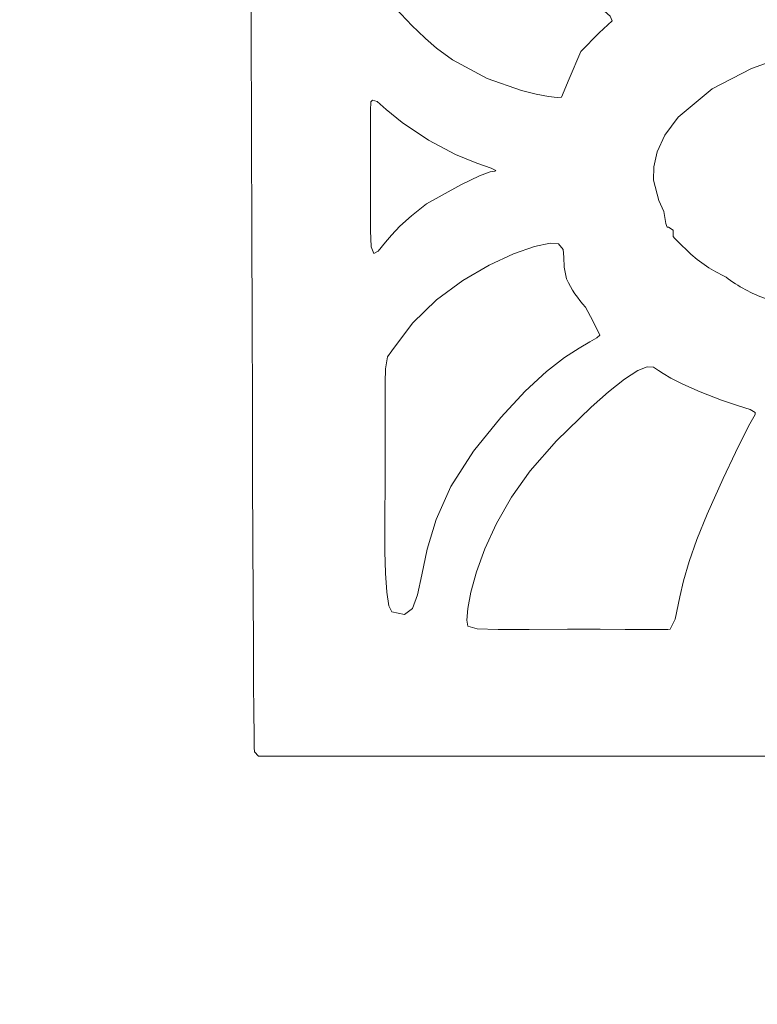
# Model space of a CAD drawing. Header units: millimetres. Extents: x -285 to 176, y -252 to 158.
# Tile 230 of 256: x 1.7 to 7.35, y 57.78 to 65.31. Entities that reach past the tile are written whole.
import ezdxf

# ---------------------------------------------------------------- set-up
doc = ezdxf.new("R2010")
doc.units = ezdxf.units.MM
doc.header["$MEASUREMENT"] = 0
doc.layers.add('Layer 1', color=7, linetype='Continuous')

msp = doc.modelspace()

# ---------------------------------------------------------------- linework, layer by layer
at = {"layer": 'Layer 1', "color": 1, "lineweight": 9}
msp.add_open_spline([(25.7509, 82.7633), (25.7509, 82.7633), (27.8852, 84.8976), (27.8852, 84.8976), (27.8852, 84.8976), (27.8852, 84.8976), (34.9583, 77.8244), (34.9583, 77.8244), (34.9583, 77.8244), (34.9583, 77.8244), (32.824, 75.6936), (32.824, 75.6936), (32.824, 75.6936), (32.824, 75.6936), (42.1833, 66.3344), (42.1833, 66.3344), (42.1833, 66.3344), (42.1833, 66.3344), (44.2505, 68.4017), (44.2505, 68.4017), (44.2505, 68.4017), (44.2505, 68.4017), (51.3202, 61.3285), (51.3202, 61.3285), (51.3202, 61.3285), (51.3202, 61.3285), (49.2529, 59.2613), (49.2529, 59.2613), (49.2529, 59.2613), (49.2529, 59.2613), (57.4973, 51.0203), (57.4973, 51.0203), (57.4973, 51.0203), (57.4973, 51.0203), (49.2918, 42.8147), (49.2918, 42.8147), (49.2918, 42.8147), (49.2918, 42.8147), (51.3202, 40.7828), (51.3202, 40.7828), (51.3202, 40.7828), (51.3202, 40.7828), (44.2505, 33.7096), (44.2505, 33.7096), (44.2505, 33.7096), (44.2505, 33.7096), (42.2185, 35.7416), (42.2185, 35.7416), (42.2185, 35.7416), (42.2185, 35.7416), (32.8593, 26.3824), (32.8593, 26.3824), (32.8593, 26.3824), (32.8593, 26.3824), (34.9583, 24.2869), (34.9583, 24.2869), (34.9583, 24.2869), (34.9583, 24.2869), (27.8852, 17.2137), (27.8852, 17.2137), (27.8852, 17.2137), (27.8852, 17.2137), (25.7897, 19.3127), (25.7897, 19.3127), (25.7897, 19.3127), (25.7897, 19.3127), (24.308, 17.831), (24.308, 17.831), (24.308, 17.831), (24.308, 17.831), (22.5017, 16.5505), (22.5017, 16.5505), (22.5017, 16.5505), (22.5017, 16.5505), (-21.5072, 16.5505), (-21.5072, 16.5505), (-21.5072, 16.5505), (-21.5072, 16.5505), (-21.8036, 16.5505), (-21.8036, 16.5505), (-21.8036, 16.5505), (-21.8036, 16.5505), (-51.2041, 16.5505), (-51.2041, 16.5505), (-51.2041, 16.5505), (-51.2041, 16.5505), (-51.2041, 27.7088), (-51.2041, 27.7088), (-51.2041, 27.7088), (-51.2041, 27.7088), (-54.0933, 27.7088), (-54.0933, 27.7088), (-54.0933, 27.7088), (-54.0933, 27.7088), (-54.0933, 43.0088), (-54.0933, 43.0088), (-54.0933, 43.0088), (-54.0933, 43.0088), (-51.2041, 43.0088), (-51.2041, 43.0088), (-51.2041, 43.0088), (-51.2041, 43.0088), (-51.2041, 59.0919), (-51.2041, 59.0919), (-51.2041, 59.0919), (-51.2041, 59.0919), (-54.0933, 59.0919), (-54.0933, 59.0919), (-54.0933, 59.0919), (-54.0933, 59.0919), (-54.0933, 74.3919), (-54.0933, 74.3919), (-54.0933, 74.3919), (-54.0933, 74.3919), (-51.2039, 74.3919), (-51.2039, 74.3919), (-51.2039, 74.3919), (-51.2039, 74.3919), (-51.2039, 85.5502), (-51.2039, 85.5502), (-51.2039, 85.5502), (-51.2039, 85.5502), (-21.5355, 85.5502), (-21.5355, 85.5502), (-21.5355, 85.5502), (-21.5355, 85.5502), (22.5017, 85.5502), (22.5017, 85.5502), (22.5017, 85.5502), (22.5017, 85.5502), (24.2127, 84.305), (24.2127, 84.305), (24.2127, 84.305), (24.2127, 84.305), (25.7509, 82.7633), (25.7509, 82.7633)], degree=3, knots=[0, 0, 0, 0, 0.028571, 0.028571, 0.028571, 0.028571, 0.057143, 0.057143, 0.057143, 0.057143, 0.085714, 0.085714, 0.085714, 0.085714, 0.114286, 0.114286, 0.114286, 0.114286, 0.142857, 0.142857, 0.142857, 0.142857, 0.171429, 0.171429, 0.171429, 0.171429, 0.2, 0.2, 0.2, 0.2, 0.228571, 0.228571, 0.228571, 0.228571, 0.257143, 0.257143, 0.257143, 0.257143, 0.285714, 0.285714, 0.285714, 0.285714, 0.314286, 0.314286, 0.314286, 0.314286, 0.342857, 0.342857, 0.342857, 0.342857, 0.371429, 0.371429, 0.371429, 0.371429, 0.4, 0.4, 0.4, 0.4, 0.428571, 0.428571, 0.428571, 0.428571, 0.457143, 0.457143, 0.457143, 0.457143, 0.485714, 0.485714, 0.485714, 0.485714, 0.514286, 0.514286, 0.514286, 0.514286, 0.542857, 0.542857, 0.542857, 0.542857, 0.571429, 0.571429, 0.571429, 0.571429, 0.6, 0.6, 0.6, 0.6, 0.628571, 0.628571, 0.628571, 0.628571, 0.657143, 0.657143, 0.657143, 0.657143, 0.685714, 0.685714, 0.685714, 0.685714, 0.714286, 0.714286, 0.714286, 0.714286, 0.742857, 0.742857, 0.742857, 0.742857, 0.771429, 0.771429, 0.771429, 0.771429, 0.8, 0.8, 0.8, 0.8, 0.828571, 0.828571, 0.828571, 0.828571, 0.857143, 0.857143, 0.857143, 0.857143, 0.885714, 0.885714, 0.885714, 0.885714, 0.914286, 0.914286, 0.914286, 0.914286, 0.942857, 0.942857, 0.942857, 0.942857, 1, 1, 1, 1], dxfattribs=at)
at = {"layer": 'Layer 1', "color": 3, "lineweight": 9}
for points, knots in [([(3.8364, 68.1618), (3.8364, 68.1618), (3.72, 68.1636), (3.72, 68.1636), (3.72, 68.1636), (3.72, 68.1636), (3.6248, 68.1631), (3.6248, 68.1631), (3.6248, 68.1631), (3.6248, 68.1631), (3.5507, 68.1514), (3.5507, 68.1514), (3.5507, 68.1514), (3.5507, 68.1514), (3.4977, 68.1195), (3.4977, 68.1195), (3.4977, 68.1195), (3.4977, 68.1195), (3.4659, 68.0983), (3.4659, 68.0983), (3.4659, 68.0983), (3.4659, 68.0983), (3.4685, 67.0839), (3.4685, 67.0839), (3.4685, 67.0839), (3.4685, 67.0839), (3.4711, 66.1348), (3.4711, 66.1348), (3.4711, 66.1348), (3.4711, 66.1348), (3.4735, 65.251), (3.4735, 65.251), (3.4735, 65.251), (3.4735, 65.251), (3.4759, 64.4325), (3.4759, 64.4325), (3.4759, 64.4325), (3.4759, 64.4325), (3.4782, 63.6794), (3.4782, 63.6794), (3.4782, 63.6794), (3.4782, 63.6794), (3.4804, 62.9917), (3.4804, 62.9917), (3.4804, 62.9917), (3.4804, 62.9917), (3.4825, 62.3693), (3.4825, 62.3693), (3.4825, 62.3693), (3.4825, 62.3693), (3.4845, 61.8122), (3.4845, 61.8122), (3.4845, 61.8122), (3.4845, 61.8122), (3.4864, 61.3205), (3.4864, 61.3205), (3.4864, 61.3205), (3.4864, 61.3205), (3.4883, 60.8942), (3.4883, 60.8942), (3.4883, 60.8942), (3.4883, 60.8942), (3.4901, 60.5333), (3.4901, 60.5333), (3.4901, 60.5333), (3.4901, 60.5333), (3.4918, 60.2377), (3.4918, 60.2377), (3.4918, 60.2377), (3.4918, 60.2377), (3.4934, 60.0075), (3.4934, 60.0075), (3.4934, 60.0075), (3.4934, 60.0075), (3.4949, 59.8427), (3.4949, 59.8427), (3.4949, 59.8427), (3.4949, 59.8427), (3.4964, 59.7433), (3.4964, 59.7433), (3.4964, 59.7433), (3.4964, 59.7433), (3.4977, 59.7092), (3.4977, 59.7092), (3.4977, 59.7092), (3.4977, 59.7092), (3.5295, 59.6775), (3.5295, 59.6775), (3.5295, 59.6775), (3.5295, 59.6775), (14.1022, 59.6775), (14.1022, 59.6775), (14.1022, 59.6775), (14.1022, 59.6775), (14.1538, 59.6843), (14.1538, 59.6843), (14.1538, 59.6843), (14.1538, 59.6843), (14.2216, 59.69), (14.2216, 59.69), (14.2216, 59.69), (14.2216, 59.69), (14.3283, 59.6948), (14.3283, 59.6948), (14.3283, 59.6948), (14.3283, 59.6948), (14.4963, 59.6988), (14.4963, 59.6988), (14.4963, 59.6988), (14.4963, 59.6988), (14.6104, 59.7005), (14.6104, 59.7005), (14.6104, 59.7005), (14.6104, 59.7005), (14.7483, 59.7021), (14.7483, 59.7021), (14.7483, 59.7021), (14.7483, 59.7021), (14.9128, 59.7034), (14.9128, 59.7034), (14.9128, 59.7034), (14.9128, 59.7034), (15.1068, 59.7046), (15.1068, 59.7046), (15.1068, 59.7046), (15.1068, 59.7046), (15.333, 59.7056), (15.333, 59.7056), (15.333, 59.7056), (15.333, 59.7056), (15.5943, 59.7065), (15.5943, 59.7065), (15.5943, 59.7065), (15.5943, 59.7065), (15.8935, 59.7073), (15.8935, 59.7073), (15.8935, 59.7073), (15.8935, 59.7073), (16.2334, 59.7079), (16.2334, 59.7079), (16.2334, 59.7079), (16.2334, 59.7079), (16.6169, 59.7084), (16.6169, 59.7084), (16.6169, 59.7084), (16.6169, 59.7084), (17.0468, 59.7089), (17.0468, 59.7089), (17.0468, 59.7089), (17.0468, 59.7089), (17.5258, 59.7092), (17.5258, 59.7092), (17.5258, 59.7092), (17.5258, 59.7092), (18.0568, 59.7094), (18.0568, 59.7094), (18.0568, 59.7094), (18.0568, 59.7094), (18.6426, 59.7096), (18.6426, 59.7096), (18.6426, 59.7096), (18.6426, 59.7096), (19.2861, 59.7097), (19.2861, 59.7097), (19.2861, 59.7097), (19.2861, 59.7097), (19.9901, 59.7097), (19.9901, 59.7097), (19.9901, 59.7097), (19.9901, 59.7097), (20.7573, 59.7097), (20.7573, 59.7097), (20.7573, 59.7097), (20.7573, 59.7097), (21.5906, 59.7097), (21.5906, 59.7097), (21.5906, 59.7097), (21.5906, 59.7097), (22.4929, 59.7096), (22.4929, 59.7096), (22.4929, 59.7096), (22.4929, 59.7096), (23.4668, 59.7095), (23.4668, 59.7095), (23.4668, 59.7095), (23.4668, 59.7095), (24.5154, 59.7095), (24.5154, 59.7095), (24.5154, 59.7095), (24.5154, 59.7095), (25.6413, 59.7094), (25.6413, 59.7094), (25.6413, 59.7094), (25.6413, 59.7094), (26.8474, 59.7093), (26.8474, 59.7093), (26.8474, 59.7093), (26.8474, 59.7093), (28.1366, 59.7092), (28.1366, 59.7092), (28.1366, 59.7092), (28.1366, 59.7092), (29.5115, 59.7092), (29.5115, 59.7092), (29.5115, 59.7092), (29.5115, 59.7092), (29.8546, 59.7103), (29.8546, 59.7103), (29.8546, 59.7103), (29.8546, 59.7103), (30.2528, 59.7175), (30.2528, 59.7175), (30.2528, 59.7175), (30.2528, 59.7175), (30.7007, 59.7364), (30.7007, 59.7364), (30.7007, 59.7364), (30.7007, 59.7364), (31.1925, 59.7727), (31.1925, 59.7727), (31.1925, 59.7727), (31.1925, 59.7727), (31.7227, 59.8322), (31.7227, 59.8322), (31.7227, 59.8322), (31.7227, 59.8322), (32.2857, 59.9206), (32.2857, 59.9206), (32.2857, 59.9206), (32.2857, 59.9206), (32.8758, 60.0435), (32.8758, 60.0435), (32.8758, 60.0435), (32.8758, 60.0435), (33.4873, 60.2067), (33.4873, 60.2067), (33.4873, 60.2067), (33.4873, 60.2067), (33.7741, 60.2997), (33.7741, 60.2997), (33.7741, 60.2997), (33.7741, 60.2997), (34.1084, 60.4215), (34.1084, 60.4215), (34.1084, 60.4215), (34.1084, 60.4215), (34.4786, 60.5705), (34.4786, 60.5705), (34.4786, 60.5705), (34.4786, 60.5705), (34.8733, 60.7451), (34.8733, 60.7451), (34.8733, 60.7451), (34.8733, 60.7451), (35.6905, 61.1646), (35.6905, 61.1646), (35.6905, 61.1646), (35.6905, 61.1646), (36.4683, 61.6671), (36.4683, 61.6671), (36.4683, 61.6671), (36.8846, 61.9877), (37.2772, 62.3379), (37.6431, 62.7149), (37.6431, 62.7149), (37.6431, 62.7149), (37.9879, 63.0909), (37.9879, 63.0909), (37.9879, 63.0909), (37.9879, 63.0909), (38.2979, 63.4795), (38.2979, 63.4795), (38.2979, 63.4795), (38.2979, 63.4795), (38.4229, 63.6544), (38.4229, 63.6544), (38.4229, 63.6544), (38.4229, 63.6544), (38.5187, 63.8033), (38.5187, 63.8033), (38.5187, 63.8033), (38.5187, 63.8033), (38.5785, 63.9167), (38.5785, 63.9167), (38.5785, 63.9167), (38.5785, 63.9167), (38.5955, 63.9849), (38.5955, 63.9849), (38.5955, 63.9849), (38.5955, 63.9849), (38.5715, 64.0229), (38.5715, 64.0229), (38.5715, 64.0229), (38.5715, 64.0229), (38.5107, 64.1061), (38.5107, 64.1061), (38.5107, 64.1061), (38.5107, 64.1061), (38.4219, 64.2236), (38.4219, 64.2236), (38.4219, 64.2236), (38.4219, 64.2236), (38.3138, 64.3646), (38.3138, 64.3646), (38.3138, 64.3646), (38.3138, 64.3646), (38.0752, 64.674), (38.0752, 64.674), (38.0752, 64.674), (38.0752, 64.674), (37.8653, 64.948), (37.8653, 64.948), (37.8653, 64.948), (37.8653, 64.948), (37.8448, 64.971), (37.8448, 64.971), (37.8448, 64.971), (37.8448, 64.971), (37.7911, 65.0305), (37.7911, 65.0305), (37.7911, 65.0305), (37.7911, 65.0305), (37.708, 65.1198), (37.708, 65.1198), (37.708, 65.1198), (37.708, 65.1198), (37.5994, 65.2324), (37.5994, 65.2324), (37.5994, 65.2324), (37.5994, 65.2324), (37.3211, 65.5011), (37.3211, 65.5011), (37.3211, 65.5011), (37.3211, 65.5011), (36.9869, 65.7841), (36.9869, 65.7841), (36.9869, 65.7841), (36.9869, 65.7841), (36.9702, 65.8039), (36.9702, 65.8039), (36.9702, 65.8039), (36.9702, 65.8039), (36.9209, 65.8579), (36.9209, 65.8579), (36.9209, 65.8579), (36.9209, 65.8579), (36.821, 65.95), (36.821, 65.95), (36.821, 65.95), (36.821, 65.95), (36.6522, 66.0839), (36.6522, 66.0839), (36.6522, 66.0839), (36.6522, 66.0839), (36.5363, 66.1678), (36.5363, 66.1678), (36.5363, 66.1678), (36.5363, 66.1678), (36.3963, 66.2635), (36.3963, 66.2635), (36.3963, 66.2635), (36.3963, 66.2635), (36.2299, 66.3716), (36.2299, 66.3716), (36.2299, 66.3716), (36.2299, 66.3716), (36.0349, 66.4925), (36.0349, 66.4925), (36.0349, 66.4925), (36.0349, 66.4925), (35.809, 66.6267), (35.809, 66.6267), (35.809, 66.6267), (35.809, 66.6267), (35.55, 66.7747), (35.55, 66.7747), (35.55, 66.7747), (35.55, 66.7747), (35.2555, 66.937), (35.2555, 66.937), (35.2555, 66.937), (35.2555, 66.937), (34.9232, 67.114), (34.9232, 67.114), (34.9232, 67.114), (34.9232, 67.114), (34.6914, 67.2236), (34.6914, 67.2236), (34.6914, 67.2236), (34.6914, 67.2236), (34.389, 67.3462), (34.389, 67.3462), (34.389, 67.3462), (34.389, 67.3462), (34.0379, 67.4745), (34.0379, 67.4745), (34.0379, 67.4745), (34.0379, 67.4745), (33.6602, 67.6009), (33.6602, 67.6009), (33.6602, 67.6009), (33.6602, 67.6009), (33.2779, 67.718), (33.2779, 67.718), (33.2779, 67.718), (33.2779, 67.718), (32.913, 67.8185), (32.913, 67.8185), (32.913, 67.8185), (32.913, 67.8185), (32.5874, 67.8948), (32.5874, 67.8948), (32.5874, 67.8948), (32.5874, 67.8948), (32.3231, 67.9395), (32.3231, 67.9395), (32.3231, 67.9395), (32.3231, 67.9395), (32.1374, 67.9636), (32.1374, 67.9636), (32.1374, 67.9636), (32.1374, 67.9636), (31.9853, 67.9866), (31.9853, 67.9866), (31.9853, 67.9866), (31.9853, 67.9866), (31.8592, 68.0085), (31.8592, 68.0085), (31.8592, 68.0085), (31.8592, 68.0085), (31.7517, 68.0293), (31.7517, 68.0293), (31.7517, 68.0293), (31.7517, 68.0293), (31.5618, 68.0672), (31.5618, 68.0672), (31.5618, 68.0672), (31.5618, 68.0672), (31.3552, 68.0996), (31.3552, 68.0996), (31.3552, 68.0996), (31.3552, 68.0996), (31.2268, 68.1136), (31.2268, 68.1136), (31.2268, 68.1136), (31.2268, 68.1136), (31.0714, 68.1259), (31.0714, 68.1259), (31.0714, 68.1259), (31.0714, 68.1259), (30.8816, 68.1365), (30.8816, 68.1365), (30.8816, 68.1365), (30.8816, 68.1365), (30.6499, 68.1454), (30.6499, 68.1454), (30.6499, 68.1454), (30.6499, 68.1454), (30.3686, 68.1525), (30.3686, 68.1525), (30.3686, 68.1525), (30.3686, 68.1525), (30.0301, 68.1576), (30.0301, 68.1576), (30.0301, 68.1576), (30.0301, 68.1576), (29.6271, 68.1607), (29.6271, 68.1607), (29.6271, 68.1607), (29.6271, 68.1607), (29.1517, 68.1618), (29.1517, 68.1618), (29.1517, 68.1618), (29.1517, 68.1618), (3.8364, 68.1618), (3.8364, 68.1618)], [0, 0, 0, 0, 0.008333, 0.008333, 0.008333, 0.008333, 0.016667, 0.016667, 0.016667, 0.016667, 0.025, 0.025, 0.025, 0.025, 0.033333, 0.033333, 0.033333, 0.033333, 0.041667, 0.041667, 0.041667, 0.041667, 0.05, 0.05, 0.05, 0.05, 0.058333, 0.058333, 0.058333, 0.058333, 0.066667, 0.066667, 0.066667, 0.066667, 0.075, 0.075, 0.075, 0.075, 0.083333, 0.083333, 0.083333, 0.083333, 0.091667, 0.091667, 0.091667, 0.091667, 0.1, 0.1, 0.1, 0.1, 0.108333, 0.108333, 0.108333, 0.108333, 0.116667, 0.116667, 0.116667, 0.116667, 0.125, 0.125, 0.125, 0.125, 0.133333, 0.133333, 0.133333, 0.133333, 0.141667, 0.141667, 0.141667, 0.141667, 0.15, 0.15, 0.15, 0.15, 0.158333, 0.158333, 0.158333, 0.158333, 0.166667, 0.166667, 0.166667, 0.166667, 0.175, 0.175, 0.175, 0.175, 0.183333, 0.183333, 0.183333, 0.183333, 0.191667, 0.191667, 0.191667, 0.191667, 0.2, 0.2, 0.2, 0.2, 0.208333, 0.208333, 0.208333, 0.208333, 0.216667, 0.216667, 0.216667, 0.216667, 0.225, 0.225, 0.225, 0.225, 0.233333, 0.233333, 0.233333, 0.233333, 0.241667, 0.241667, 0.241667, 0.241667, 0.25, 0.25, 0.25, 0.25, 0.258333, 0.258333, 0.258333, 0.258333, 0.266667, 0.266667, 0.266667, 0.266667, 0.275, 0.275, 0.275, 0.275, 0.283333, 0.283333, 0.283333, 0.283333, 0.291667, 0.291667, 0.291667, 0.291667, 0.3, 0.3, 0.3, 0.3, 0.308333, 0.308333, 0.308333, 0.308333, 0.316667, 0.316667, 0.316667, 0.316667, 0.325, 0.325, 0.325, 0.325, 0.333333, 0.333333, 0.333333, 0.333333, 0.341667, 0.341667, 0.341667, 0.341667, 0.35, 0.35, 0.35, 0.35, 0.358333, 0.358333, 0.358333, 0.358333, 0.366667, 0.366667, 0.366667, 0.366667, 0.375, 0.375, 0.375, 0.375, 0.383333, 0.383333, 0.383333, 0.383333, 0.391667, 0.391667, 0.391667, 0.391667, 0.4, 0.4, 0.4, 0.4, 0.408333, 0.408333, 0.408333, 0.408333, 0.416667, 0.416667, 0.416667, 0.416667, 0.425, 0.425, 0.425, 0.425, 0.433333, 0.433333, 0.433333, 0.433333, 0.441667, 0.441667, 0.441667, 0.441667, 0.45, 0.45, 0.45, 0.45, 0.458333, 0.458333, 0.458333, 0.458333, 0.466667, 0.466667, 0.466667, 0.466667, 0.475, 0.475, 0.475, 0.475, 0.483333, 0.483333, 0.483333, 0.483333, 0.491667, 0.491667, 0.491667, 0.491667, 0.5, 0.5, 0.5, 0.5, 0.508333, 0.508333, 0.508333, 0.508333, 0.516667, 0.516667, 0.516667, 0.516667, 0.525, 0.525, 0.525, 0.525, 0.533333, 0.533333, 0.533333, 0.533333, 0.541667, 0.541667, 0.541667, 0.541667, 0.55, 0.55, 0.55, 0.55, 0.558333, 0.558333, 0.558333, 0.558333, 0.566667, 0.566667, 0.566667, 0.566667, 0.575, 0.575, 0.575, 0.575, 0.583333, 0.583333, 0.583333, 0.583333, 0.591667, 0.591667, 0.591667, 0.591667, 0.6, 0.6, 0.6, 0.6, 0.608333, 0.608333, 0.608333, 0.608333, 0.616667, 0.616667, 0.616667, 0.616667, 0.625, 0.625, 0.625, 0.625, 0.633333, 0.633333, 0.633333, 0.633333, 0.641667, 0.641667, 0.641667, 0.641667, 0.65, 0.65, 0.65, 0.65, 0.658333, 0.658333, 0.658333, 0.658333, 0.666667, 0.666667, 0.666667, 0.666667, 0.675, 0.675, 0.675, 0.675, 0.683333, 0.683333, 0.683333, 0.683333, 0.691667, 0.691667, 0.691667, 0.691667, 0.7, 0.7, 0.7, 0.7, 0.708333, 0.708333, 0.708333, 0.708333, 0.716667, 0.716667, 0.716667, 0.716667, 0.725, 0.725, 0.725, 0.725, 0.733333, 0.733333, 0.733333, 0.733333, 0.741667, 0.741667, 0.741667, 0.741667, 0.75, 0.75, 0.75, 0.75, 0.758333, 0.758333, 0.758333, 0.758333, 0.766667, 0.766667, 0.766667, 0.766667, 0.775, 0.775, 0.775, 0.775, 0.783333, 0.783333, 0.783333, 0.783333, 0.791667, 0.791667, 0.791667, 0.791667, 0.8, 0.8, 0.8, 0.8, 0.808333, 0.808333, 0.808333, 0.808333, 0.816667, 0.816667, 0.816667, 0.816667, 0.825, 0.825, 0.825, 0.825, 0.833333, 0.833333, 0.833333, 0.833333, 0.841667, 0.841667, 0.841667, 0.841667, 0.85, 0.85, 0.85, 0.85, 0.858333, 0.858333, 0.858333, 0.858333, 0.866667, 0.866667, 0.866667, 0.866667, 0.875, 0.875, 0.875, 0.875, 0.883333, 0.883333, 0.883333, 0.883333, 0.891667, 0.891667, 0.891667, 0.891667, 0.9, 0.9, 0.9, 0.9, 0.908333, 0.908333, 0.908333, 0.908333, 0.916667, 0.916667, 0.916667, 0.916667, 0.925, 0.925, 0.925, 0.925, 0.933333, 0.933333, 0.933333, 0.933333, 0.941667, 0.941667, 0.941667, 0.941667, 0.95, 0.95, 0.95, 0.95, 0.958333, 0.958333, 0.958333, 0.958333, 0.966667, 0.966667, 0.966667, 0.966667, 0.975, 0.975, 0.975, 0.975, 0.983333, 0.983333, 0.983333, 0.983333, 1, 1, 1, 1]), ([(5.8472, 64.7187), (5.8472, 64.7187), (5.9054, 64.8602), (5.9054, 64.8602), (5.9054, 64.8602), (5.9054, 64.8602), (5.9953, 65.0679), (5.9953, 65.0679), (5.9953, 65.0679), (5.9953, 65.0679), (6.1351, 65.2126), (6.1351, 65.2126), (6.1351, 65.2126), (6.1351, 65.2126), (6.2352, 65.3043), (6.2352, 65.3043), (6.2352, 65.3043), (6.2352, 65.3043), (6.2202, 65.3398), (6.2202, 65.3398), (6.2202, 65.3398), (6.2202, 65.3398), (6.1756, 65.3777), (6.1756, 65.3777), (6.1756, 65.3777), (6.1756, 65.3777), (6.1024, 65.4266), (6.1024, 65.4266), (6.1024, 65.4266), (6.1024, 65.4266), (6.0015, 65.4948), (6.0015, 65.4948), (6.0015, 65.4948), (6.0015, 65.4948), (5.8738, 65.5908), (5.8738, 65.5908), (5.8738, 65.5908), (5.8738, 65.5908), (5.7203, 65.723), (5.7203, 65.723), (5.7203, 65.723), (5.7203, 65.723), (5.5417, 65.8999), (5.5417, 65.8999), (5.5417, 65.8999), (5.5417, 65.8999), (5.3391, 66.1298), (5.3391, 66.1298), (5.3391, 66.1298), (5.3391, 66.1298), (5.1706, 66.3674), (5.1706, 66.3674), (5.1706, 66.3674), (5.1706, 66.3674), (5.0603, 66.5845), (5.0603, 66.5845), (5.0603, 66.5845), (5.0603, 66.5845), (4.9899, 66.7751), (4.9899, 66.7751), (4.9899, 66.7751), (4.9899, 66.7751), (4.9414, 66.9337), (4.9414, 66.9337), (4.9414, 66.9337), (4.9414, 66.9337), (4.8966, 67.0544), (4.8966, 67.0544), (4.8966, 67.0544), (4.8966, 67.0544), (4.8372, 67.1314), (4.8372, 67.1314), (4.8372, 67.1314), (4.8372, 67.1314), (4.745, 67.1591), (4.745, 67.1591), (4.745, 67.1591), (4.745, 67.1591), (4.6019, 67.1317), (4.6019, 67.1317), (4.6019, 67.1317), (4.6019, 67.1317), (4.5375, 67.105), (4.5375, 67.105), (4.5375, 67.105), (4.5375, 67.105), (4.5128, 66.9897), (4.5128, 66.9897), (4.5128, 66.9897), (4.5128, 66.9897), (4.51, 66.855), (4.51, 66.855), (4.51, 66.855), (4.51, 66.855), (4.5106, 66.6455), (4.5106, 66.6455), (4.5106, 66.6455), (4.5106, 66.6455), (4.5116, 66.5073), (4.5116, 66.5073), (4.5116, 66.5073), (4.5116, 66.5073), (4.5126, 66.3438), (4.5126, 66.3438), (4.5126, 66.3438), (4.5126, 66.3438), (4.5134, 66.1528), (4.5134, 66.1528), (4.5134, 66.1528), (4.5134, 66.1528), (4.5137, 65.9322), (4.5137, 65.9322), (4.5137, 65.9322), (4.5137, 65.9322), (4.5103, 65.7025), (4.5103, 65.7025), (4.5103, 65.7025), (4.5103, 65.7025), (4.5203, 65.5367), (4.5203, 65.5367), (4.5203, 65.5367), (4.5203, 65.5367), (4.5747, 65.4019), (4.5747, 65.4019), (4.5747, 65.4019), (4.5747, 65.4019), (4.7042, 65.2655), (4.7042, 65.2655), (4.7042, 65.2655), (4.7042, 65.2655), (4.7478, 65.2252), (4.7478, 65.2252), (4.7478, 65.2252), (4.7478, 65.2252), (4.8065, 65.168), (4.8065, 65.168), (4.8065, 65.168), (4.8065, 65.168), (4.8917, 65.0943), (4.8917, 65.0943), (4.8917, 65.0943), (4.8917, 65.0943), (5.0146, 65.0044), (5.0146, 65.0044), (5.0146, 65.0044), (5.0146, 65.0044), (5.2782, 64.8621), (5.2782, 64.8621), (5.2782, 64.8621), (5.2782, 64.8621), (5.5407, 64.7703), (5.5407, 64.7703), (5.5407, 64.7703), (5.5407, 64.7703), (5.6548, 64.7418), (5.6548, 64.7418), (5.6548, 64.7418), (5.6548, 64.7418), (5.7484, 64.7241), (5.7484, 64.7241), (5.7484, 64.7241), (5.7484, 64.7241), (5.8148, 64.7166), (5.8148, 64.7166), (5.8148, 64.7166), (5.8148, 64.7166), (5.8472, 64.7187), (5.8472, 64.7187)], [0, 0, 0, 0, 0.023256, 0.023256, 0.023256, 0.023256, 0.046512, 0.046512, 0.046512, 0.046512, 0.069767, 0.069767, 0.069767, 0.069767, 0.093023, 0.093023, 0.093023, 0.093023, 0.116279, 0.116279, 0.116279, 0.116279, 0.139535, 0.139535, 0.139535, 0.139535, 0.162791, 0.162791, 0.162791, 0.162791, 0.186047, 0.186047, 0.186047, 0.186047, 0.209302, 0.209302, 0.209302, 0.209302, 0.232558, 0.232558, 0.232558, 0.232558, 0.255814, 0.255814, 0.255814, 0.255814, 0.27907, 0.27907, 0.27907, 0.27907, 0.302326, 0.302326, 0.302326, 0.302326, 0.325581, 0.325581, 0.325581, 0.325581, 0.348837, 0.348837, 0.348837, 0.348837, 0.372093, 0.372093, 0.372093, 0.372093, 0.395349, 0.395349, 0.395349, 0.395349, 0.418605, 0.418605, 0.418605, 0.418605, 0.44186, 0.44186, 0.44186, 0.44186, 0.465116, 0.465116, 0.465116, 0.465116, 0.488372, 0.488372, 0.488372, 0.488372, 0.511628, 0.511628, 0.511628, 0.511628, 0.534884, 0.534884, 0.534884, 0.534884, 0.55814, 0.55814, 0.55814, 0.55814, 0.581395, 0.581395, 0.581395, 0.581395, 0.604651, 0.604651, 0.604651, 0.604651, 0.627907, 0.627907, 0.627907, 0.627907, 0.651163, 0.651163, 0.651163, 0.651163, 0.674419, 0.674419, 0.674419, 0.674419, 0.697674, 0.697674, 0.697674, 0.697674, 0.72093, 0.72093, 0.72093, 0.72093, 0.744186, 0.744186, 0.744186, 0.744186, 0.767442, 0.767442, 0.767442, 0.767442, 0.790698, 0.790698, 0.790698, 0.790698, 0.813953, 0.813953, 0.813953, 0.813953, 0.837209, 0.837209, 0.837209, 0.837209, 0.860465, 0.860465, 0.860465, 0.860465, 0.883721, 0.883721, 0.883721, 0.883721, 0.906977, 0.906977, 0.906977, 0.906977, 0.930233, 0.930233, 0.930233, 0.930233, 0.953488, 0.953488, 0.953488, 0.953488, 1, 1, 1, 1]), ([(7.7945, 63.0818), (7.7945, 63.0818), (7.8226, 63.1221), (7.8226, 63.1221), (7.8226, 63.1221), (7.8226, 63.1221), (7.8946, 63.2295), (7.8946, 63.2295), (7.8946, 63.2295), (7.8946, 63.2295), (8.0083, 63.3918), (8.0083, 63.3918), (8.0083, 63.3918), (8.0083, 63.3918), (8.1613, 63.5968), (8.1613, 63.5968), (8.1613, 63.5968), (8.1613, 63.5968), (8.2828, 63.7369), (8.2828, 63.7369), (8.2828, 63.7369), (8.2828, 63.7369), (8.4154, 63.8733), (8.4154, 63.8733), (8.4154, 63.8733), (8.4154, 63.8733), (8.5215, 63.9853), (8.5215, 63.9853), (8.5215, 63.9853), (8.5215, 63.9853), (8.5635, 64.0519), (8.5635, 64.0519), (8.5635, 64.0519), (8.5635, 64.0519), (8.5532, 64.087), (8.5532, 64.087), (8.5532, 64.087), (8.5532, 64.087), (8.4992, 64.1287), (8.4992, 64.1287), (8.4992, 64.1287), (8.4992, 64.1287), (8.445, 64.1743), (8.445, 64.1743), (8.445, 64.1743), (8.445, 64.1743), (8.3671, 64.2484), (8.3671, 64.2484), (8.3671, 64.2484), (8.3671, 64.2484), (8.2611, 64.3598), (8.2611, 64.3598), (8.2611, 64.3598), (8.2611, 64.3598), (8.1226, 64.5176), (8.1226, 64.5176), (8.1226, 64.5176), (8.1226, 64.5176), (7.994, 64.6814), (7.994, 64.6814), (7.994, 64.6814), (7.994, 64.6814), (7.8765, 64.8466), (7.8765, 64.8466), (7.8765, 64.8466), (7.8765, 64.8466), (7.7843, 64.976), (7.7843, 64.976), (7.7843, 64.976), (7.7843, 64.976), (7.731, 65.0327), (7.731, 65.0327), (7.731, 65.0327), (7.731, 65.0327), (7.6679, 65.0383), (7.6679, 65.0383), (7.6679, 65.0383), (7.6679, 65.0383), (7.5692, 65.0239), (7.5692, 65.0239), (7.5692, 65.0239), (7.5692, 65.0239), (7.444, 64.9904), (7.444, 64.9904), (7.444, 64.9904), (7.444, 64.9904), (7.3015, 64.9387), (7.3015, 64.9387), (7.3015, 64.9387), (7.3015, 64.9387), (7.0008, 64.7841), (7.0008, 64.7841), (7.0008, 64.7841), (7.0008, 64.7841), (6.7397, 64.567), (6.7397, 64.567), (6.7397, 64.567), (6.7397, 64.567), (6.6389, 64.429), (6.6389, 64.429), (6.6389, 64.429), (6.6389, 64.429), (6.5797, 64.3017), (6.5797, 64.3017), (6.5797, 64.3017), (6.5797, 64.3017), (6.5538, 64.1865), (6.5538, 64.1865), (6.5538, 64.1865), (6.5538, 64.1865), (6.5527, 64.085), (6.5527, 64.085), (6.5527, 64.085), (6.5527, 64.085), (6.5919, 63.9285), (6.5919, 63.9285), (6.5919, 63.9285), (6.5919, 63.9285), (6.6303, 63.8438), (6.6303, 63.8438), (6.6303, 63.8438), (6.6354, 63.8032), (6.6436, 63.7631), (6.655, 63.7238), (6.655, 63.7238), (6.655, 63.7238), (6.6674, 63.7252), (6.6674, 63.7252), (6.6674, 63.7252), (6.6674, 63.7252), (6.7009, 63.7027), (6.7009, 63.7027), (6.7009, 63.7027), (6.7009, 63.7027), (6.7009, 63.678), (6.7009, 63.678), (6.7009, 63.678), (6.7009, 63.678), (6.7009, 63.6533), (6.7009, 63.6533), (6.7009, 63.6533), (6.7009, 63.6533), (6.7018, 63.6524), (6.7018, 63.6524), (6.7018, 63.6524), (6.7018, 63.6524), (6.7133, 63.6409), (6.7133, 63.6409), (6.7133, 63.6409), (6.7133, 63.6409), (6.7485, 63.6057), (6.7485, 63.6057), (6.7485, 63.6057), (6.7485, 63.6057), (6.8208, 63.5333), (6.8208, 63.5333), (6.8208, 63.5333), (6.9051, 63.4547), (7.0016, 63.3904), (7.1066, 63.3429), (7.1066, 63.3429), (7.1989, 63.2708), (7.3027, 63.2147), (7.4135, 63.177), (7.4135, 63.177), (7.4135, 63.177), (7.5881, 63.1162), (7.5881, 63.1162), (7.5881, 63.1162), (7.5881, 63.1162), (7.7945, 63.0818), (7.7945, 63.0818)], [0, 0, 0, 0, 0.022727, 0.022727, 0.022727, 0.022727, 0.045455, 0.045455, 0.045455, 0.045455, 0.068182, 0.068182, 0.068182, 0.068182, 0.090909, 0.090909, 0.090909, 0.090909, 0.113636, 0.113636, 0.113636, 0.113636, 0.136364, 0.136364, 0.136364, 0.136364, 0.159091, 0.159091, 0.159091, 0.159091, 0.181818, 0.181818, 0.181818, 0.181818, 0.204545, 0.204545, 0.204545, 0.204545, 0.227273, 0.227273, 0.227273, 0.227273, 0.25, 0.25, 0.25, 0.25, 0.272727, 0.272727, 0.272727, 0.272727, 0.295455, 0.295455, 0.295455, 0.295455, 0.318182, 0.318182, 0.318182, 0.318182, 0.340909, 0.340909, 0.340909, 0.340909, 0.363636, 0.363636, 0.363636, 0.363636, 0.386364, 0.386364, 0.386364, 0.386364, 0.409091, 0.409091, 0.409091, 0.409091, 0.431818, 0.431818, 0.431818, 0.431818, 0.454545, 0.454545, 0.454545, 0.454545, 0.477273, 0.477273, 0.477273, 0.477273, 0.5, 0.5, 0.5, 0.5, 0.522727, 0.522727, 0.522727, 0.522727, 0.545455, 0.545455, 0.545455, 0.545455, 0.568182, 0.568182, 0.568182, 0.568182, 0.590909, 0.590909, 0.590909, 0.590909, 0.613636, 0.613636, 0.613636, 0.613636, 0.636364, 0.636364, 0.636364, 0.636364, 0.659091, 0.659091, 0.659091, 0.659091, 0.681818, 0.681818, 0.681818, 0.681818, 0.704545, 0.704545, 0.704545, 0.704545, 0.727273, 0.727273, 0.727273, 0.727273, 0.75, 0.75, 0.75, 0.75, 0.772727, 0.772727, 0.772727, 0.772727, 0.795455, 0.795455, 0.795455, 0.795455, 0.818182, 0.818182, 0.818182, 0.818182, 0.840909, 0.840909, 0.840909, 0.840909, 0.863636, 0.863636, 0.863636, 0.863636, 0.886364, 0.886364, 0.886364, 0.886364, 0.909091, 0.909091, 0.909091, 0.909091, 0.931818, 0.931818, 0.931818, 0.931818, 0.954545, 0.954545, 0.954545, 0.954545, 1, 1, 1, 1]), ([(4.4113, 63.5228), (4.4113, 63.5228), (4.4449, 63.5406), (4.4449, 63.5406), (4.4449, 63.5406), (4.4449, 63.5406), (4.5, 63.6101), (4.5, 63.6101), (4.5, 63.6101), (4.5, 63.6101), (4.5465, 63.6642), (4.5465, 63.6642), (4.5465, 63.6642), (4.5465, 63.6642), (4.6113, 63.7311), (4.6113, 63.7311), (4.6113, 63.7311), (4.6113, 63.7311), (4.6989, 63.811), (4.6989, 63.811), (4.6989, 63.811), (4.6989, 63.811), (4.8135, 63.9038), (4.8135, 63.9038), (4.8135, 63.9038), (4.8135, 63.9038), (5.0782, 64.0484), (5.0782, 64.0484), (5.0782, 64.0484), (5.0782, 64.0484), (5.2213, 64.1176), (5.2213, 64.1176), (5.2213, 64.1176), (5.2213, 64.1176), (5.3022, 64.1468), (5.3022, 64.1468), (5.3022, 64.1468), (5.3022, 64.1468), (5.3381, 64.1541), (5.3381, 64.1541), (5.3381, 64.1541), (5.3381, 64.1541), (5.3462, 64.1578), (5.3462, 64.1578), (5.3462, 64.1578), (5.3462, 64.1578), (5.3084, 64.1763), (5.3084, 64.1763), (5.3084, 64.1763), (5.3084, 64.1763), (5.1998, 64.2133), (5.1998, 64.2133), (5.1998, 64.2133), (5.1998, 64.2133), (5.0357, 64.2808), (5.0357, 64.2808), (5.0357, 64.2808), (5.0357, 64.2808), (4.8312, 64.3906), (4.8312, 64.3906), (4.8312, 64.3906), (4.8312, 64.3906), (4.6296, 64.5259), (4.6296, 64.5259), (4.6296, 64.5259), (4.6296, 64.5259), (4.5062, 64.6261), (4.5062, 64.6261), (4.5062, 64.6261), (4.5062, 64.6261), (4.4378, 64.6853), (4.4378, 64.6853), (4.4378, 64.6853), (4.4378, 64.6853), (4.4008, 64.6975), (4.4008, 64.6975), (4.4008, 64.6975), (4.4008, 64.6975), (4.3897, 64.6836), (4.3897, 64.6836), (4.3897, 64.6836), (4.3897, 64.6836), (4.3858, 64.6182), (4.3858, 64.6182), (4.3858, 64.6182), (4.3858, 64.6182), (4.3856, 64.5475), (4.3856, 64.5475), (4.3856, 64.5475), (4.3856, 64.5475), (4.3859, 64.4416), (4.3859, 64.4416), (4.3859, 64.4416), (4.3859, 64.4416), (4.3865, 64.293), (4.3865, 64.293), (4.3865, 64.293), (4.3865, 64.293), (4.3867, 64.0943), (4.3867, 64.0943), (4.3867, 64.0943), (4.3867, 64.0943), (4.3856, 63.88), (4.3856, 63.88), (4.3856, 63.88), (4.3856, 63.88), (4.3858, 63.7001), (4.3858, 63.7001), (4.3858, 63.7001), (4.3858, 63.7001), (4.3926, 63.5744), (4.3926, 63.5744), (4.3926, 63.5744), (4.3926, 63.5744), (4.4113, 63.5228), (4.4113, 63.5228)], [0, 0, 0, 0, 0.033333, 0.033333, 0.033333, 0.033333, 0.066667, 0.066667, 0.066667, 0.066667, 0.1, 0.1, 0.1, 0.1, 0.133333, 0.133333, 0.133333, 0.133333, 0.166667, 0.166667, 0.166667, 0.166667, 0.2, 0.2, 0.2, 0.2, 0.233333, 0.233333, 0.233333, 0.233333, 0.266667, 0.266667, 0.266667, 0.266667, 0.3, 0.3, 0.3, 0.3, 0.333333, 0.333333, 0.333333, 0.333333, 0.366667, 0.366667, 0.366667, 0.366667, 0.4, 0.4, 0.4, 0.4, 0.433333, 0.433333, 0.433333, 0.433333, 0.466667, 0.466667, 0.466667, 0.466667, 0.5, 0.5, 0.5, 0.5, 0.533333, 0.533333, 0.533333, 0.533333, 0.566667, 0.566667, 0.566667, 0.566667, 0.6, 0.6, 0.6, 0.6, 0.633333, 0.633333, 0.633333, 0.633333, 0.666667, 0.666667, 0.666667, 0.666667, 0.7, 0.7, 0.7, 0.7, 0.733333, 0.733333, 0.733333, 0.733333, 0.766667, 0.766667, 0.766667, 0.766667, 0.8, 0.8, 0.8, 0.8, 0.833333, 0.833333, 0.833333, 0.833333, 0.866667, 0.866667, 0.866667, 0.866667, 0.9, 0.9, 0.9, 0.9, 0.933333, 0.933333, 0.933333, 0.933333, 1, 1, 1, 1]), ([(4.549, 60.7817), (4.549, 60.7817), (4.6475, 60.7609), (4.6475, 60.7609), (4.6475, 60.7609), (4.6475, 60.7609), (4.7076, 60.8068), (4.7076, 60.8068), (4.7076, 60.8068), (4.7076, 60.8068), (4.7457, 60.9109), (4.7457, 60.9109), (4.7457, 60.9109), (4.7457, 60.9109), (4.7779, 61.0648), (4.7779, 61.0648), (4.7779, 61.0648), (4.7779, 61.0648), (4.8206, 61.26), (4.8206, 61.26), (4.8206, 61.26), (4.8206, 61.26), (4.8899, 61.4881), (4.8899, 61.4881), (4.8899, 61.4881), (4.8899, 61.4881), (5.0021, 61.7407), (5.0021, 61.7407), (5.0021, 61.7407), (5.0021, 61.7407), (5.1734, 62.0094), (5.1734, 62.0094), (5.1734, 62.0094), (5.1734, 62.0094), (5.3834, 62.2692), (5.3834, 62.2692), (5.3834, 62.2692), (5.3834, 62.2692), (5.5705, 62.4697), (5.5705, 62.4697), (5.5705, 62.4697), (5.5705, 62.4697), (5.7335, 62.6193), (5.7335, 62.6193), (5.7335, 62.6193), (5.7335, 62.6193), (5.8711, 62.7264), (5.8711, 62.7264), (5.8711, 62.7264), (5.8711, 62.7264), (5.9818, 62.7994), (5.9818, 62.7994), (5.9818, 62.7994), (5.9818, 62.7994), (6.0644, 62.8468), (6.0644, 62.8468), (6.0644, 62.8468), (6.0644, 62.8468), (6.1176, 62.8769), (6.1176, 62.8769), (6.1176, 62.8769), (6.1176, 62.8769), (6.14, 62.8983), (6.14, 62.8983), (6.14, 62.8983), (6.14, 62.8983), (6.0867, 63.0073), (6.0867, 63.0073), (6.0867, 63.0073), (6.0867, 63.0073), (6.0307, 63.1135), (6.0307, 63.1135), (6.0307, 63.1135), (5.9719, 63.1775), (5.9231, 63.2501), (5.8861, 63.3287), (5.8861, 63.3287), (5.8861, 63.3287), (5.8678, 63.4192), (5.8678, 63.4192), (5.8678, 63.4192), (5.8678, 63.4192), (5.8667, 63.4945), (5.8667, 63.4945), (5.8667, 63.4945), (5.8667, 63.4945), (5.8602, 63.554), (5.8602, 63.554), (5.8602, 63.554), (5.8602, 63.554), (5.826, 63.5968), (5.826, 63.5968), (5.826, 63.5968), (5.826, 63.5968), (5.761, 63.6016), (5.761, 63.6016), (5.761, 63.6016), (5.761, 63.6016), (5.6414, 63.5761), (5.6414, 63.5761), (5.6414, 63.5761), (5.6414, 63.5761), (5.4809, 63.5202), (5.4809, 63.5202), (5.4809, 63.5202), (5.4809, 63.5202), (5.2934, 63.4337), (5.2934, 63.4337), (5.2934, 63.4337), (5.2934, 63.4337), (5.0926, 63.3164), (5.0926, 63.3164), (5.0926, 63.3164), (5.0926, 63.3164), (4.8924, 63.1682), (4.8924, 63.1682), (4.8924, 63.1682), (4.8924, 63.1682), (4.7066, 62.9889), (4.7066, 62.9889), (4.7066, 62.9889), (4.7066, 62.9889), (4.549, 62.7784), (4.549, 62.7784), (4.549, 62.7784), (4.549, 62.7784), (4.516, 62.7325), (4.516, 62.7325), (4.516, 62.7325), (4.516, 62.7325), (4.5018, 62.6417), (4.5018, 62.6417), (4.5018, 62.6417), (4.5018, 62.6417), (4.4994, 62.5368), (4.4994, 62.5368), (4.4994, 62.5368), (4.4994, 62.5368), (4.4989, 62.3696), (4.4989, 62.3696), (4.4989, 62.3696), (4.4989, 62.3696), (4.4993, 62.123), (4.4993, 62.123), (4.4993, 62.123), (4.4993, 62.123), (4.4996, 61.78), (4.4996, 61.78), (4.4996, 61.78), (4.4996, 61.78), (4.4987, 61.7), (4.4987, 61.7), (4.4987, 61.7), (4.4987, 61.7), (4.4969, 61.572), (4.4969, 61.572), (4.4969, 61.572), (4.4969, 61.572), (4.4957, 61.4136), (4.4957, 61.4136), (4.4957, 61.4136), (4.4957, 61.4136), (4.4966, 61.2425), (4.4966, 61.2425), (4.4966, 61.2425), (4.4966, 61.2425), (4.5008, 61.0762), (4.5008, 61.0762), (4.5008, 61.0762), (4.5008, 61.0762), (4.5101, 60.9322), (4.5101, 60.9322), (4.5101, 60.9322), (4.5101, 60.9322), (4.5256, 60.8282), (4.5256, 60.8282), (4.5256, 60.8282), (4.5256, 60.8282), (4.549, 60.7817), (4.549, 60.7817)], [0, 0, 0, 0, 0.021739, 0.021739, 0.021739, 0.021739, 0.043478, 0.043478, 0.043478, 0.043478, 0.065217, 0.065217, 0.065217, 0.065217, 0.086957, 0.086957, 0.086957, 0.086957, 0.108696, 0.108696, 0.108696, 0.108696, 0.130435, 0.130435, 0.130435, 0.130435, 0.152174, 0.152174, 0.152174, 0.152174, 0.173913, 0.173913, 0.173913, 0.173913, 0.195652, 0.195652, 0.195652, 0.195652, 0.217391, 0.217391, 0.217391, 0.217391, 0.23913, 0.23913, 0.23913, 0.23913, 0.26087, 0.26087, 0.26087, 0.26087, 0.282609, 0.282609, 0.282609, 0.282609, 0.304348, 0.304348, 0.304348, 0.304348, 0.326087, 0.326087, 0.326087, 0.326087, 0.347826, 0.347826, 0.347826, 0.347826, 0.369565, 0.369565, 0.369565, 0.369565, 0.391304, 0.391304, 0.391304, 0.391304, 0.413043, 0.413043, 0.413043, 0.413043, 0.434783, 0.434783, 0.434783, 0.434783, 0.456522, 0.456522, 0.456522, 0.456522, 0.478261, 0.478261, 0.478261, 0.478261, 0.5, 0.5, 0.5, 0.5, 0.521739, 0.521739, 0.521739, 0.521739, 0.543478, 0.543478, 0.543478, 0.543478, 0.565217, 0.565217, 0.565217, 0.565217, 0.586957, 0.586957, 0.586957, 0.586957, 0.608696, 0.608696, 0.608696, 0.608696, 0.630435, 0.630435, 0.630435, 0.630435, 0.652174, 0.652174, 0.652174, 0.652174, 0.673913, 0.673913, 0.673913, 0.673913, 0.695652, 0.695652, 0.695652, 0.695652, 0.717391, 0.717391, 0.717391, 0.717391, 0.73913, 0.73913, 0.73913, 0.73913, 0.76087, 0.76087, 0.76087, 0.76087, 0.782609, 0.782609, 0.782609, 0.782609, 0.804348, 0.804348, 0.804348, 0.804348, 0.826087, 0.826087, 0.826087, 0.826087, 0.847826, 0.847826, 0.847826, 0.847826, 0.869565, 0.869565, 0.869565, 0.869565, 0.891304, 0.891304, 0.891304, 0.891304, 0.913043, 0.913043, 0.913043, 0.913043, 0.934783, 0.934783, 0.934783, 0.934783, 0.956522, 0.956522, 0.956522, 0.956522, 1, 1, 1, 1]), ([(5.131, 60.6723), (5.131, 60.6723), (5.2025, 60.6521), (5.2025, 60.6521), (5.2025, 60.6521), (5.2025, 60.6521), (5.3639, 60.6454), (5.3639, 60.6454), (5.3639, 60.6454), (5.3639, 60.6454), (5.5994, 60.646), (5.5994, 60.646), (5.5994, 60.646), (5.5994, 60.646), (5.893, 60.6476), (5.893, 60.6476), (5.893, 60.6476), (5.893, 60.6476), (6.1443, 60.6475), (6.1443, 60.6475), (6.1443, 60.6475), (6.1443, 60.6475), (6.3349, 60.6471), (6.3349, 60.6471), (6.3349, 60.6471), (6.3349, 60.6471), (6.4734, 60.6467), (6.4734, 60.6467), (6.4734, 60.6467), (6.4734, 60.6467), (6.5682, 60.6463), (6.5682, 60.6463), (6.5682, 60.6463), (6.5682, 60.6463), (6.6605, 60.6461), (6.6605, 60.6461), (6.6605, 60.6461), (6.6605, 60.6461), (6.6797, 60.6476), (6.6797, 60.6476), (6.6797, 60.6476), (6.6797, 60.6476), (6.7164, 60.7244), (6.7164, 60.7244), (6.7164, 60.7244), (6.7164, 60.7244), (6.7534, 60.8968), (6.7534, 60.8968), (6.7534, 60.8968), (6.7534, 60.8968), (6.7824, 61.0189), (6.7824, 61.0189), (6.7824, 61.0189), (6.7824, 61.0189), (6.8241, 61.1651), (6.8241, 61.1651), (6.8241, 61.1651), (6.8241, 61.1651), (6.8825, 61.3353), (6.8825, 61.3353), (6.8825, 61.3353), (6.8825, 61.3353), (6.9619, 61.5296), (6.9619, 61.5296), (6.9619, 61.5296), (6.9619, 61.5296), (7.0855, 61.8018), (7.0855, 61.8018), (7.0855, 61.8018), (7.0855, 61.8018), (7.1785, 61.9996), (7.1785, 61.9996), (7.1785, 61.9996), (7.1785, 61.9996), (7.2452, 62.1351), (7.2452, 62.1351), (7.2452, 62.1351), (7.2452, 62.1351), (7.2896, 62.2206), (7.2896, 62.2206), (7.2896, 62.2206), (7.2896, 62.2206), (7.3286, 62.2901), (7.3286, 62.2901), (7.3286, 62.2901), (7.3286, 62.2901), (7.3288, 62.3057), (7.3288, 62.3057), (7.3288, 62.3057), (7.3288, 62.3057), (7.2915, 62.3285), (7.2915, 62.3285), (7.2915, 62.3285), (7.2915, 62.3285), (7.2023, 62.3586), (7.2023, 62.3586), (7.2023, 62.3586), (7.2023, 62.3586), (7.0714, 62.4019), (7.0714, 62.4019), (7.0714, 62.4019), (7.0714, 62.4019), (6.909, 62.4644), (6.909, 62.4644), (6.909, 62.4644), (6.909, 62.4644), (6.7764, 62.5236), (6.7764, 62.5236), (6.7764, 62.5236), (6.7764, 62.5236), (6.6849, 62.5696), (6.6849, 62.5696), (6.6849, 62.5696), (6.6849, 62.5696), (6.6257, 62.6041), (6.6257, 62.6041), (6.6257, 62.6041), (6.6257, 62.6041), (6.5898, 62.6285), (6.5898, 62.6285), (6.5898, 62.6285), (6.5898, 62.6285), (6.5529, 62.653), (6.5529, 62.653), (6.5529, 62.653), (6.5529, 62.653), (6.5033, 62.655), (6.5033, 62.655), (6.5033, 62.655), (6.5033, 62.655), (6.4314, 62.6281), (6.4314, 62.6281), (6.4314, 62.6281), (6.4314, 62.6281), (6.3301, 62.5617), (6.3301, 62.5617), (6.3301, 62.5617), (6.3301, 62.5617), (6.2084, 62.4652), (6.2084, 62.4652), (6.2084, 62.4652), (6.2084, 62.4652), (6.0752, 62.348), (6.0752, 62.348), (6.0752, 62.348), (6.0752, 62.348), (5.8103, 62.0894), (5.8103, 62.0894), (5.8103, 62.0894), (5.8103, 62.0894), (5.6072, 61.8612), (5.6072, 61.8612), (5.6072, 61.8612), (5.6072, 61.8612), (5.4647, 61.6585), (5.4647, 61.6585), (5.4647, 61.6585), (5.4647, 61.6585), (5.3503, 61.4572), (5.3503, 61.4572), (5.3503, 61.4572), (5.3503, 61.4572), (5.2619, 61.2643), (5.2619, 61.2643), (5.2619, 61.2643), (5.2619, 61.2643), (5.1972, 61.0869), (5.1972, 61.0869), (5.1972, 61.0869), (5.1972, 61.0869), (5.154, 60.9319), (5.154, 60.9319), (5.154, 60.9319), (5.154, 60.9319), (5.1301, 60.8065), (5.1301, 60.8065), (5.1301, 60.8065), (5.1301, 60.8065), (5.1231, 60.7176), (5.1231, 60.7176), (5.1231, 60.7176), (5.1231, 60.7176), (5.131, 60.6723), (5.131, 60.6723)], [0, 0, 0, 0, 0.021277, 0.021277, 0.021277, 0.021277, 0.042553, 0.042553, 0.042553, 0.042553, 0.06383, 0.06383, 0.06383, 0.06383, 0.085106, 0.085106, 0.085106, 0.085106, 0.106383, 0.106383, 0.106383, 0.106383, 0.12766, 0.12766, 0.12766, 0.12766, 0.148936, 0.148936, 0.148936, 0.148936, 0.170213, 0.170213, 0.170213, 0.170213, 0.191489, 0.191489, 0.191489, 0.191489, 0.212766, 0.212766, 0.212766, 0.212766, 0.234043, 0.234043, 0.234043, 0.234043, 0.255319, 0.255319, 0.255319, 0.255319, 0.276596, 0.276596, 0.276596, 0.276596, 0.297872, 0.297872, 0.297872, 0.297872, 0.319149, 0.319149, 0.319149, 0.319149, 0.340426, 0.340426, 0.340426, 0.340426, 0.361702, 0.361702, 0.361702, 0.361702, 0.382979, 0.382979, 0.382979, 0.382979, 0.404255, 0.404255, 0.404255, 0.404255, 0.425532, 0.425532, 0.425532, 0.425532, 0.446809, 0.446809, 0.446809, 0.446809, 0.468085, 0.468085, 0.468085, 0.468085, 0.489362, 0.489362, 0.489362, 0.489362, 0.510638, 0.510638, 0.510638, 0.510638, 0.531915, 0.531915, 0.531915, 0.531915, 0.553191, 0.553191, 0.553191, 0.553191, 0.574468, 0.574468, 0.574468, 0.574468, 0.595745, 0.595745, 0.595745, 0.595745, 0.617021, 0.617021, 0.617021, 0.617021, 0.638298, 0.638298, 0.638298, 0.638298, 0.659574, 0.659574, 0.659574, 0.659574, 0.680851, 0.680851, 0.680851, 0.680851, 0.702128, 0.702128, 0.702128, 0.702128, 0.723404, 0.723404, 0.723404, 0.723404, 0.744681, 0.744681, 0.744681, 0.744681, 0.765957, 0.765957, 0.765957, 0.765957, 0.787234, 0.787234, 0.787234, 0.787234, 0.808511, 0.808511, 0.808511, 0.808511, 0.829787, 0.829787, 0.829787, 0.829787, 0.851064, 0.851064, 0.851064, 0.851064, 0.87234, 0.87234, 0.87234, 0.87234, 0.893617, 0.893617, 0.893617, 0.893617, 0.914894, 0.914894, 0.914894, 0.914894, 0.93617, 0.93617, 0.93617, 0.93617, 0.957447, 0.957447, 0.957447, 0.957447, 1, 1, 1, 1])]:
    msp.add_open_spline(points, degree=3, knots=knots, dxfattribs=at)

doc.saveas('drawing.dxf')
